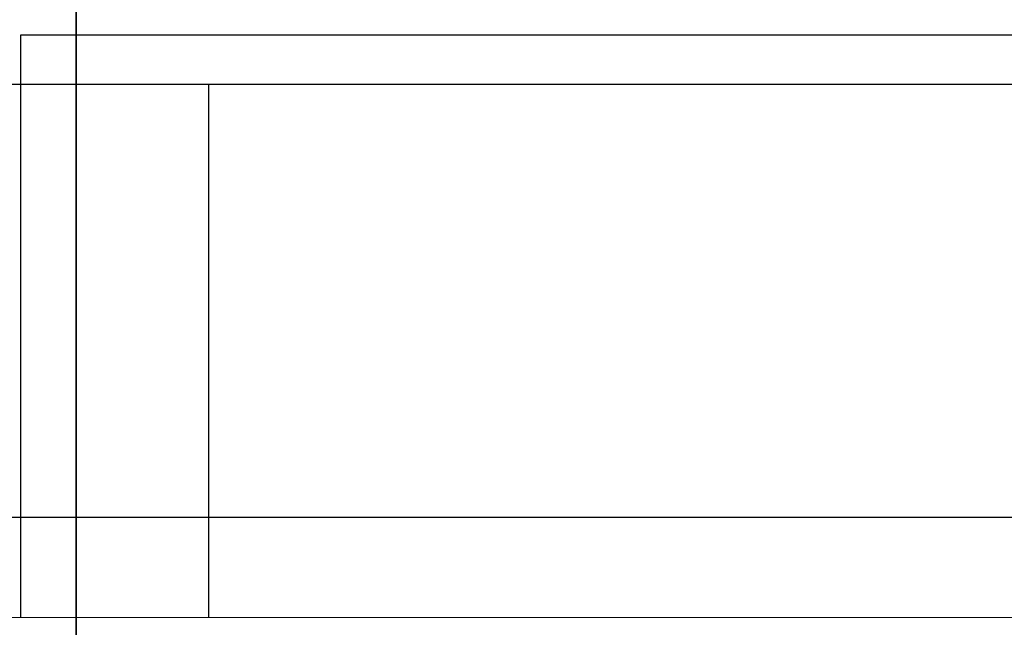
# Model space of a CAD drawing. Header units: millimetres. Extents: x 4 to 3534, y 14 to 98.
# Tile 17 of 161: x 17.1 to 17.656, y 57.147 to 57.491. Entities that reach past the tile are written whole.
import ezdxf

# ---------------------------------------------------------------- set-up
doc = ezdxf.new("R2010")
doc.units = ezdxf.units.MM
doc.header["$MEASUREMENT"] = 0
for name, color, linetype in [('ARQ - EQUIPO CONDENSADORA', 2, 'Continuous'), ('ARQ-DETALHES', 7, 'Continuous'), ('ARQ-ELETROCALHA', 3, 'Continuous'), ('ARQ-SMB-CTE', 2, 'Continuous')]:
    doc.layers.add(name, color=color, linetype=linetype)
doc.layers.add('ARQ-COTAS', color=1, linetype='Continuous', lineweight=18)
doc.layers.add('ARQ-TUBULAÇÃO GÁS FREON', color=5, linetype='Continuous', lineweight=35)

msp = doc.modelspace()

# ---------------------------------------------------------------- linework, layer by layer
at = {"layer": 'ARQ - EQUIPO CONDENSADORA', "color": 7, "linetype": 'Continuous', "lineweight": 15}
msp.add_line((17.9491, 57.15291), (17.007, 57.15291), dxfattribs=at)
at = {"layer": 'ARQ-COTAS', "color": 7}
for p, q in [((17.1321, 57.45418), (16.88262, 57.45418)), ((17.1321, 57.15291), (16.88262, 57.15291))]:
    msp.add_line(p, q, dxfattribs=at)
at = {"layer": 'ARQ-DETALHES', "color": 7}
msp.add_line((21.6882, 57.20936), (16.93115, 57.20936), dxfattribs=at)
at = {"layer": 'ARQ-ELETROCALHA', "color": 7}
for p, q in [((21.02522, 57.45418), (17.0321, 57.45418)), ((17.2071, 57.15291), (17.2071, 57.45418))]:
    msp.add_line(p, q, dxfattribs=at)
at = {"layer": 'ARQ-SMB-CTE', "color": 7}
for p, q in [((17.10085, 57.48214), (21.14452, 57.48214)), ((17.10085, 57.15291), (17.10085, 57.48214))]:
    msp.add_line(p, q, dxfattribs=at)
at = {"layer": 'ARQ-TUBULAÇÃO GÁS FREON', "color": 7}
msp.add_line((17.1321, 57.14186), (17.1321, 57.50066), dxfattribs=at)

doc.saveas('drawing.dxf')
